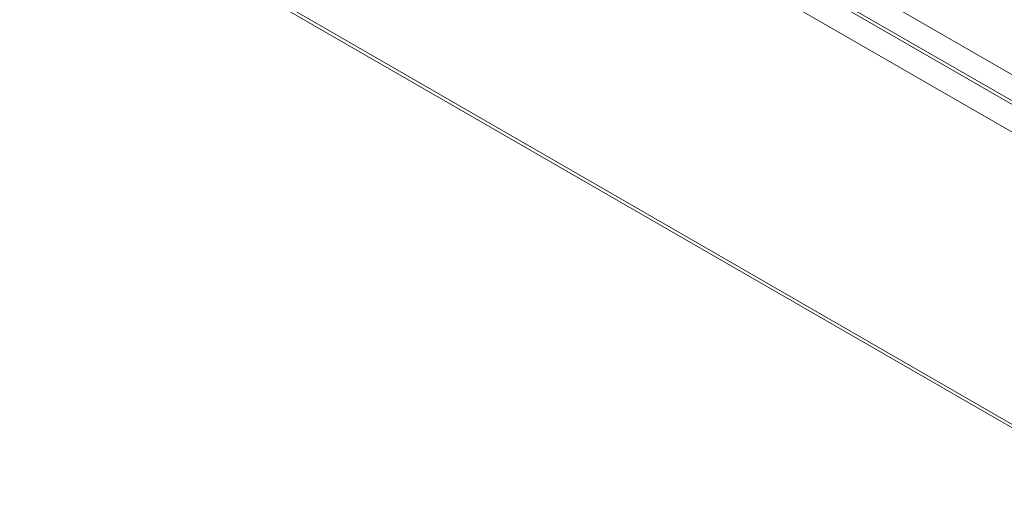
# Model space of a CAD drawing. Header units: millimetres. Extents: x 275 to 1984, y -1402 to 613.
# Tile 7 of 34: x 877 to 1045, y -1107 to -1026. Entities that reach past the tile are written whole.
import ezdxf

# ---------------------------------------------------------------- set-up
doc = ezdxf.new("R2010")
doc.units = ezdxf.units.MM
doc.linetypes.add('K5LT32768', pattern=[0])

msp = doc.modelspace()

# ---------------------------------------------------------------- linework, layer by layer
at = {"color": 7, "linetype": 'K5LT32768', "lineweight": 15}
for p, q in [((1068.23, -1047.88), (878.73, -938.48)), ((1068.11, -1052.28), (878.6, -942.88)), ((1067.86, -1052.72), (878.36, -943.32)), ((1066.7, -1056.77), (877.19, -947.37)), ((1066.7, -1106.53), (877.19, -997.13)), ((877.56, -997.95), (1067.07, -1107.35))]:
    msp.add_line(p, q, dxfattribs=at)

doc.saveas('drawing.dxf')
